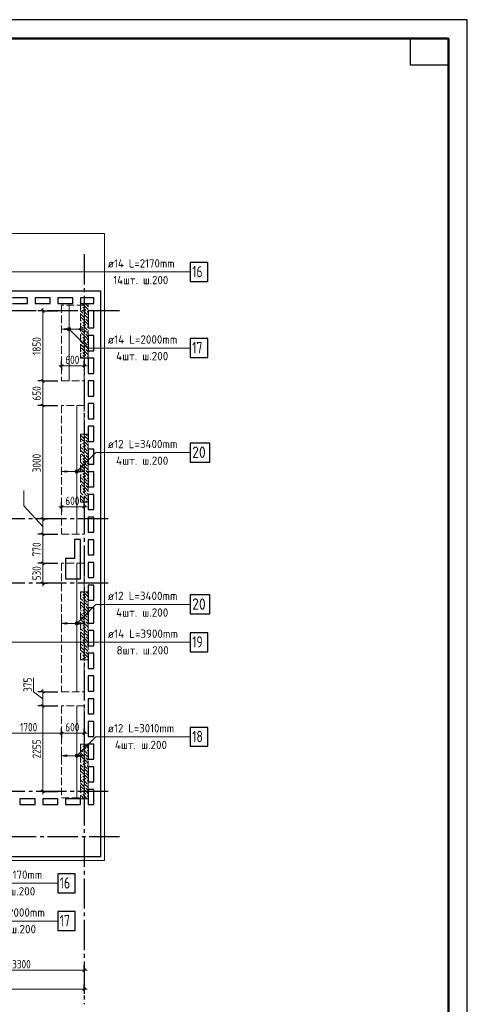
# Model space of a CAD drawing. Header units: millimetres. Extents: x 0 to 61017, y 0 to 42000.
# Tile 24 of 24: x 47573 to 59400, y 15970 to 42000. Entities that reach past the tile are written whole.
import ezdxf

# ---------------------------------------------------------------- set-up
doc = ezdxf.new("R2010")
doc.units = ezdxf.units.MM
doc.linetypes.add('______2', pattern=[270, 200, -70])
doc.linetypes.add('______5', pattern=[1100, 800, -100, 100, -100])
for name, color, linetype, lineweight in [('Standard', 7, 'Continuous', 25), ('ДОП Верх по У', 7, 'Continuous', 25), ('ЖБ Пилон', 180, 'Continuous', 25), ('Оси', 40, '______5', 18), ('Позиционная метка номер позиции', 7, 'Continuous', 13), ('Примечания', 7, 'Continuous', 25)]:
    doc.layers.add(name, color=color, linetype=linetype, lineweight=lineweight)
doc.layers.add('ЖБ Перекрытие верхний уровень', color=7, linetype='Continuous', lineweight=25, true_color=0xe0e0ff)
doc.styles.add('GOST 2.304-81', font='txt')
doc.styles.add('ISOCPEUR', font='txt')

msp = doc.modelspace()

# ---------------------------------------------------------------- hatches: boundary and pattern name
at = {"layer": 'ДОП Верх по У', "linetype": 'Continuous', "lineweight": 13, "transparency": 33554687}
for points in [[(48848, 33838), (48861, 33787), (48861, 33851)], [(48861, 33851), (48880, 33782), (48880, 33857)], [(48861, 33851), (48861, 33787), (48880, 33782)], [(48880, 33857), (48880, 33782), (48899, 33787)], [(48880, 33857), (48899, 33787), (48899, 33851)], [(48899, 33851), (48899, 33787), (48912, 33800)], [(48899, 33851), (48912, 33800), (48912, 33838)], [(48848, 33800), (48848, 33838), (48842, 33819)], [(48848, 33838), (48848, 33800), (48861, 33787)], [(48912, 33838), (48912, 33800), (48917, 33819)], [(49140, 33799), (49280, 33819), (49140, 33839)], [(49048, 30036), (49048, 30074), (49042, 30055)], [(49048, 30074), (49061, 30023), (49061, 30087)], [(49048, 30074), (49048, 30036), (49061, 30023)], [(49061, 30087), (49080, 30017), (49080, 30092)], [(49061, 30087), (49061, 30023), (49080, 30017)], [(49080, 30092), (49080, 30017), (49099, 30023)], [(49080, 30092), (49099, 30023), (49099, 30087)], [(49099, 30087), (49099, 30023), (49112, 30036)], [(49099, 30087), (49112, 30036), (49112, 30074)], [(49112, 30074), (49112, 30036), (49117, 30055)], [(49140, 30035), (49280, 30055), (49140, 30075)], [(49048, 26022), (49048, 26060), (49042, 26041)], [(49048, 26060), (49061, 26009), (49061, 26073)], [(49048, 26060), (49048, 26022), (49061, 26009)], [(49061, 26073), (49080, 26004), (49080, 26078)], [(49061, 26073), (49061, 26009), (49080, 26004)], [(49080, 26078), (49080, 26004), (49099, 26009)], [(49080, 26078), (49099, 26009), (49099, 26073)], [(49099, 26073), (49099, 26009), (49112, 26022)], [(49099, 26073), (49112, 26022), (49112, 26060)], [(49112, 26060), (49112, 26022), (49117, 26041)], [(49140, 26021), (49280, 26041), (49140, 26061)], [(49048, 22522), (49048, 22560), (49042, 22541)], [(49048, 22560), (49061, 22509), (49061, 22573)], [(49048, 22560), (49048, 22522), (49061, 22509)], [(49061, 22573), (49080, 22504), (49080, 22578)], [(49061, 22573), (49061, 22509), (49080, 22504)], [(49080, 22578), (49080, 22504), (49099, 22509)], [(49080, 22578), (49099, 22509), (49099, 22573)], [(49099, 22573), (49099, 22509), (49112, 22522)], [(49099, 22573), (49112, 22522), (49112, 22560)], [(49112, 22560), (49112, 22522), (49117, 22541)], [(49140, 22521), (49280, 22541), (49140, 22561)]]:
    msp.add_hatch(color=7, dxfattribs=at).paths.add_polyline_path(points)
for points in [[(48820, 33799), (48680, 33819), (48820, 33839)], [(48820, 30035), (48680, 30055), (48820, 30075)], [(48820, 26021), (48680, 26041), (48820, 26061)], [(48820, 22521), (48680, 22541), (48820, 22561)]]:
    msp.add_hatch(color=7, dxfattribs=at).paths.add_polyline_path(points, flags=16)
at = {"layer": 'ЖБ Пилон', "linetype": 'Continuous', "lineweight": 18, "transparency": 33554687}
for points in [[(49210, 34423), (49217, 34430), (49223, 34423), (49217, 34417)], [(49300, 34500), (49297, 34497), (49294, 34500)], [(49180, 34147), (49183, 34143), (49180, 34140)], [(49210, 34343), (49217, 34350), (49223, 34343), (49217, 34337)], [(49250, 34223), (49257, 34230), (49263, 34223), (49257, 34217)], [(49290, 34103), (49297, 34110), (49303, 34103), (49297, 34097)], [(49330, 34303), (49337, 34310), (49343, 34303), (49337, 34297)], [(49370, 34183), (49377, 34190), (49380, 34187), (49380, 34180), (49377, 34177)], [(49210, 34023), (49217, 34030), (49223, 34023), (49217, 34017)], [(49210, 33943), (49217, 33950), (49223, 33943), (49217, 33937)], [(49330, 33903), (49337, 33910), (49343, 33903), (49337, 33897)], [(49180, 33747), (49183, 33743), (49180, 33740)], [(49210, 33623), (49217, 33630), (49223, 33623), (49217, 33617)], [(49250, 33823), (49257, 33830), (49263, 33823), (49257, 33817)], [(49290, 33703), (49297, 33710), (49303, 33703), (49297, 33697)], [(49370, 33783), (49377, 33790), (49380, 33787), (49380, 33780), (49377, 33777)], [(49180, 33347), (49183, 33343), (49180, 33340)], [(49210, 33543), (49217, 33550), (49223, 33543), (49217, 33537)], [(49250, 33423), (49257, 33430), (49263, 33423), (49257, 33417)], [(49330, 33503), (49337, 33510), (49343, 33503), (49337, 33497)], [(49370, 33383), (49377, 33390), (49380, 33387), (49380, 33380), (49377, 33377)], [(49210, 33223), (49217, 33230), (49223, 33223), (49217, 33217)], [(49210, 33143), (49217, 33150), (49223, 33143), (49217, 33137)], [(49290, 33303), (49297, 33310), (49303, 33303), (49297, 33297)], [(49330, 33103), (49337, 33110), (49343, 33103), (49337, 33097)], [(49250, 31023), (49257, 31030), (49263, 31023), (49257, 31017)], [(49370, 30983), (49377, 30990), (49380, 30987), (49380, 30980), (49377, 30977)], [(49180, 30947), (49183, 30943), (49180, 30940)], [(49210, 30823), (49217, 30830), (49223, 30823), (49217, 30817)], [(49210, 30743), (49217, 30750), (49223, 30743), (49217, 30737)], [(49290, 30903), (49297, 30910), (49303, 30903), (49297, 30897)], [(49180, 30547), (49183, 30543), (49180, 30540)], [(49250, 30623), (49257, 30630), (49263, 30623), (49257, 30617)], [(49290, 30503), (49297, 30510), (49303, 30503), (49297, 30497)], [(49330, 30703), (49337, 30710), (49343, 30703), (49337, 30697)], [(49370, 30583), (49377, 30590), (49380, 30587), (49380, 30580), (49377, 30577)], [(49210, 30423), (49217, 30430), (49223, 30423), (49217, 30417)], [(49210, 30343), (49217, 30350), (49223, 30343), (49217, 30337)], [(49250, 30223), (49257, 30230), (49263, 30223), (49257, 30217)], [(49330, 30303), (49337, 30310), (49343, 30303), (49337, 30297)], [(49180, 30147), (49183, 30143), (49180, 30140)], [(49210, 30023), (49217, 30030), (49223, 30023), (49217, 30017)], [(49210, 29943), (49217, 29950), (49223, 29943), (49217, 29937)], [(49290, 30103), (49297, 30110), (49303, 30103), (49297, 30097)], [(49370, 30183), (49377, 30190), (49380, 30187), (49380, 30180), (49377, 30177)], [(49180, 29747), (49183, 29743), (49180, 29740)], [(49250, 29823), (49257, 29830), (49263, 29823), (49257, 29817)], [(49290, 29703), (49297, 29710), (49303, 29703), (49297, 29697)], [(49330, 29903), (49337, 29910), (49343, 29903), (49337, 29897)], [(49370, 29783), (49377, 29790), (49380, 29787), (49380, 29780), (49377, 29777)], [(49210, 29623), (49217, 29630), (49223, 29623), (49217, 29617)], [(49210, 29543), (49217, 29550), (49223, 29543), (49217, 29537)], [(49250, 29423), (49257, 29430), (49263, 29423), (49257, 29417)], [(49330, 29503), (49337, 29510), (49343, 29503), (49337, 29497)], [(49180, 29347), (49183, 29343), (49180, 29340)], [(49290, 29303), (49297, 29310), (49303, 29303), (49297, 29297)], [(49370, 29383), (49377, 29390), (49380, 29387), (49380, 29380), (49377, 29377)], [(49210, 26823), (49217, 26830), (49223, 26823), (49217, 26817)], [(49210, 26743), (49217, 26750), (49223, 26743), (49217, 26737)], [(49250, 26623), (49257, 26630), (49263, 26623), (49257, 26617)], [(49330, 26703), (49337, 26710), (49343, 26703), (49337, 26697)], [(49370, 26583), (49377, 26590), (49380, 26587), (49380, 26580), (49377, 26577)], [(49180, 26547), (49183, 26543), (49180, 26540)], [(49210, 26423), (49217, 26430), (49223, 26423), (49217, 26417)], [(49210, 26343), (49217, 26350), (49223, 26343), (49217, 26337)], [(49290, 26503), (49297, 26510), (49303, 26503), (49297, 26497)], [(49330, 26303), (49337, 26310), (49343, 26303), (49337, 26297)], [(49180, 26147), (49183, 26143), (49180, 26140)], [(49250, 26223), (49257, 26230), (49263, 26223), (49257, 26217)], [(49290, 26103), (49297, 26110), (49303, 26103), (49297, 26097)], [(49370, 26183), (49377, 26190), (49380, 26187), (49380, 26180), (49377, 26177)], [(49210, 26023), (49217, 26030), (49223, 26023), (49217, 26017)], [(49210, 25943), (49217, 25950), (49223, 25943), (49217, 25937)], [(49250, 25823), (49257, 25830), (49263, 25823), (49257, 25817)], [(49330, 25903), (49337, 25910), (49343, 25903), (49337, 25897)], [(49370, 25783), (49377, 25790), (49380, 25787), (49380, 25780), (49377, 25777)], [(49180, 25747), (49183, 25743), (49180, 25740)], [(49210, 25623), (49217, 25630), (49223, 25623), (49217, 25617)], [(49210, 25543), (49217, 25550), (49223, 25543), (49217, 25537)], [(49290, 25703), (49297, 25710), (49303, 25703), (49297, 25697)], [(49330, 25503), (49337, 25510), (49343, 25503), (49337, 25497)], [(49180, 25347), (49183, 25343), (49180, 25340)], [(49250, 25423), (49257, 25430), (49263, 25423), (49257, 25417)], [(49290, 25303), (49297, 25310), (49303, 25303), (49297, 25297)], [(49370, 25383), (49377, 25390), (49380, 25387), (49380, 25380), (49377, 25377)], [(49210, 25223), (49217, 25230), (49223, 25223), (49217, 25217)], [(49210, 25143), (49217, 25150), (49223, 25143), (49217, 25137)], [(49330, 25103), (49337, 25110), (49343, 25103), (49337, 25097)], [(49210, 22823), (49217, 22830), (49223, 22823), (49217, 22817)], [(49210, 22743), (49217, 22750), (49223, 22743), (49217, 22737)], [(49330, 22703), (49337, 22710), (49343, 22703), (49337, 22697)], [(49180, 22547), (49183, 22543), (49180, 22540)], [(49210, 22423), (49217, 22430), (49223, 22423), (49217, 22417)], [(49250, 22623), (49257, 22630), (49263, 22623), (49257, 22617)], [(49290, 22503), (49297, 22510), (49303, 22503), (49297, 22497)], [(49370, 22583), (49377, 22590), (49380, 22587), (49380, 22580), (49377, 22577)], [(49180, 22147), (49183, 22143), (49180, 22140)], [(49210, 22343), (49217, 22350), (49223, 22343), (49217, 22337)], [(49250, 22223), (49257, 22230), (49263, 22223), (49257, 22217)], [(49330, 22303), (49337, 22310), (49343, 22303), (49337, 22297)], [(49370, 22183), (49377, 22190), (49380, 22187), (49380, 22180), (49377, 22177)], [(49210, 22023), (49217, 22030), (49223, 22023), (49217, 22017)], [(49210, 21943), (49217, 21950), (49223, 21943), (49217, 21937)], [(49290, 22103), (49297, 22110), (49303, 22103), (49297, 22097)], [(49330, 21903), (49337, 21910), (49343, 21903), (49337, 21897)], [(49180, 21747), (49183, 21743), (49180, 21740)], [(49210, 21623), (49217, 21630), (49223, 21623), (49217, 21617)], [(49250, 21823), (49257, 21830), (49263, 21823), (49257, 21817)], [(49290, 21703), (49297, 21710), (49303, 21703), (49297, 21697)], [(49370, 21783), (49377, 21790), (49380, 21787), (49380, 21780), (49377, 21777)], [(49210, 21543), (49217, 21550), (49223, 21543), (49217, 21537)], [(49250, 21423), (49257, 21430), (49263, 21423), (49257, 21417)], [(49330, 21503), (49337, 21510), (49343, 21503), (49337, 21497)]]:
    msp.add_hatch(color=7, dxfattribs=at).paths.add_polyline_path(points, flags=16)
at = {"layer": 'Позиционная метка номер позиции', "linetype": 'Continuous', "lineweight": 13, "transparency": 33554687}
for points in [[(48837, 33830), (48869, 33862), (48848, 33851)], [(48869, 33862), (48837, 33830), (48837, 33808)], [(48869, 33862), (48837, 33808), (48891, 33862)], [(48891, 33862), (48837, 33808), (48848, 33787)], [(48891, 33862), (48848, 33787), (48912, 33851)], [(48912, 33851), (48848, 33787), (48869, 33776)], [(48912, 33851), (48869, 33776), (48923, 33830)], [(48923, 33830), (48869, 33776), (48891, 33776)], [(48923, 33830), (48891, 33776), (48923, 33808)], [(48923, 33808), (48891, 33776), (48912, 33787)], [(49037, 30066), (49112, 30023), (49048, 30087)], [(49037, 30044), (49091, 30012), (49037, 30066)], [(49037, 30066), (49091, 30012), (49112, 30023)], [(49069, 30012), (49037, 30044), (49048, 30023)], [(49037, 30044), (49069, 30012), (49091, 30012)], [(49048, 30087), (49123, 30044), (49069, 30098)], [(49048, 30087), (49112, 30023), (49123, 30044)], [(49069, 30098), (49123, 30044), (49123, 30066)], [(49069, 30098), (49123, 30066), (49091, 30098)], [(49091, 30098), (49123, 30066), (49112, 30087)], [(49037, 26052), (49112, 26009), (49048, 26073)], [(49037, 26030), (49091, 25998), (49037, 26052)], [(49037, 26052), (49091, 25998), (49112, 26009)], [(49048, 26073), (49123, 26030), (49069, 26084)], [(49048, 26073), (49112, 26009), (49123, 26030)], [(49069, 26084), (49123, 26030), (49123, 26052)], [(49069, 26084), (49123, 26052), (49091, 26084)], [(49091, 26084), (49123, 26052), (49112, 26073)], [(49069, 25998), (49037, 26030), (49048, 26009)], [(49037, 26030), (49069, 25998), (49091, 25998)], [(49037, 22552), (49112, 22509), (49048, 22573)], [(49037, 22530), (49091, 22498), (49037, 22552)], [(49037, 22552), (49091, 22498), (49112, 22509)], [(49069, 22498), (49037, 22530), (49048, 22509)], [(49037, 22530), (49069, 22498), (49091, 22498)], [(49048, 22573), (49123, 22530), (49069, 22584)], [(49048, 22573), (49112, 22509), (49123, 22530)], [(49069, 22584), (49123, 22530), (49123, 22552)], [(49069, 22584), (49123, 22552), (49091, 22584)], [(49091, 22584), (49123, 22552), (49112, 22573)]]:
    msp.add_hatch(color=7, dxfattribs=at).paths.add_polyline_path(points)

# ---------------------------------------------------------------- linework, layer by layer
at = {"layer": 'Standard', "color": 7, "linetype": 'Continuous', "lineweight": 25, "transparency": 33554687}
for p, q in [((43100, 34830), (49710, 34830)), ((47780, 34650), (47380, 34650)), ((47780, 34500), (47780, 34650)), ((47980, 34650), (47980, 34500)), ((48380, 34650), (47980, 34650)), ((48380, 34500), (48380, 34650)), ((48580, 34650), (48580, 34500)), ((48980, 34650), (48580, 34650)), ((48980, 34500), (48980, 34650)), ((49180, 34650), (49180, 34500)), ((49530, 34650), (49180, 34650)), ((49530, 34500), (49530, 34650)), ((49710, 34830), (49710, 19870)), ((47380, 34500), (47780, 34500)), ((47980, 34500), (48380, 34500)), ((48580, 34500), (48980, 34500)), ((49180, 34500), (49530, 34500)), ((48142, 34338), (48217, 34262)), ((49380, 34300), (49380, 33850)), ((49530, 34300), (49380, 34300)), ((49530, 33850), (49530, 34300)), ((49380, 33850), (49530, 33850)), ((49380, 33650), (49380, 33250)), ((49530, 33650), (49380, 33650)), ((49530, 33250), (49530, 33650)), ((49380, 33250), (49530, 33250)), ((48642, 32812), (48717, 32888)), ((49242, 32812), (49317, 32888)), ((49380, 33050), (49380, 32650)), ((49530, 33050), (49380, 33050)), ((49530, 32650), (49530, 33050)), ((49380, 32650), (49530, 32650)), ((48142, 32488), (48217, 32412)), ((49380, 32450), (49380, 32050)), ((49530, 32450), (49380, 32450)), ((49530, 32050), (49530, 32450)), ((49380, 32050), (49530, 32050)), ((48142, 31838), (48217, 31762)), ((49380, 31850), (49380, 31450)), ((49530, 31850), (49380, 31850)), ((49530, 31450), (49530, 31850)), ((49380, 31450), (49530, 31450)), ((49380, 31250), (49380, 30850)), ((49530, 31250), (49380, 31250)), ((49530, 30850), (49530, 31250)), ((49380, 30850), (49530, 30850)), ((49380, 30650), (49380, 30250)), ((49530, 30650), (49380, 30650)), ((49530, 30250), (49530, 30650)), ((49380, 30250), (49530, 30250)), ((49380, 30050), (49380, 29650)), ((49530, 30050), (49380, 30050)), ((49530, 29650), (49530, 30050)), ((49380, 29650), (49530, 29650)), ((49380, 29450), (49380, 29050)), ((49530, 29450), (49380, 29450)), ((49530, 29050), (49530, 29450)), ((48642, 29082), (48717, 29158)), ((49242, 29082), (49317, 29158)), ((49380, 29050), (49530, 29050)), ((48142, 28838), (48217, 28762)), ((49380, 28850), (49380, 28450)), ((49530, 28850), (49380, 28850)), ((49530, 28450), (49530, 28850)), ((48142, 28438), (48217, 28362)), ((49380, 28450), (49530, 28450)), ((49020, 28260), (49020, 27760)), ((49180, 28260), (49020, 28260)), ((49180, 27220), (49180, 28260)), ((49380, 28250), (49380, 27850)), ((49530, 28250), (49380, 28250)), ((49530, 27850), (49530, 28250)), ((48142, 27667), (48217, 27592)), ((48780, 27760), (48780, 27220)), ((49020, 27760), (48780, 27760)), ((49380, 27850), (49530, 27850)), ((49380, 27650), (49380, 27250)), ((49530, 27650), (49380, 27650)), ((49530, 27250), (49530, 27650)), ((48142, 27138), (48217, 27063)), ((48780, 27220), (49180, 27220)), ((49380, 27250), (49530, 27250)), ((49380, 27050), (49380, 26650)), ((49530, 27050), (49380, 27050)), ((49530, 26650), (49530, 27050)), ((49380, 26650), (49530, 26650)), ((49380, 26450), (49380, 26050)), ((49530, 26450), (49380, 26450)), ((49530, 26050), (49530, 26450)), ((49380, 26050), (49530, 26050)), ((49380, 25850), (49380, 25450)), ((49530, 25850), (49380, 25850)), ((49530, 25450), (49530, 25850)), ((49380, 25450), (49530, 25450)), ((49380, 25250), (49380, 24850)), ((49530, 25250), (49380, 25250)), ((49530, 24850), (49530, 25250)), ((49380, 24850), (49530, 24850)), ((49380, 24650), (49380, 24250)), ((49530, 24650), (49380, 24650)), ((49530, 24250), (49530, 24650)), ((48142, 24267), (48217, 24192)), ((49380, 24250), (49530, 24250)), ((49380, 24050), (49380, 23650)), ((49530, 24050), (49380, 24050)), ((49530, 23650), (49530, 24050)), ((48142, 23894), (48217, 23819)), ((49380, 23650), (49530, 23650)), ((49380, 23450), (49380, 23050)), ((49530, 23450), (49380, 23450)), ((49530, 23050), (49530, 23450)), ((48642, 23099), (48717, 23174)), ((49242, 23099), (49317, 23174)), ((49380, 23050), (49530, 23050)), ((49380, 22850), (49380, 22450)), ((49530, 22850), (49380, 22850)), ((49530, 22450), (49530, 22850)), ((49380, 22450), (49530, 22450)), ((49380, 22250), (49380, 21850)), ((49530, 22250), (49380, 22250)), ((49530, 21850), (49530, 22250)), ((48142, 21638), (48217, 21562)), ((49380, 21850), (49530, 21850)), ((49380, 21650), (49380, 21250)), ((49530, 21650), (49380, 21650)), ((49530, 21250), (49530, 21650)), ((47580, 21400), (47580, 21250)), ((47980, 21400), (47580, 21400)), ((47980, 21250), (47980, 21400)), ((48180, 21400), (48180, 21250)), ((48580, 21400), (48180, 21400)), ((48580, 21250), (48580, 21400)), ((48780, 21400), (48780, 21250)), ((49180, 21400), (48780, 21400)), ((49180, 21250), (49180, 21400)), ((47580, 21250), (47980, 21250)), ((48180, 21250), (48580, 21250)), ((48780, 21250), (49180, 21250)), ((49380, 21250), (49530, 21250)), ((49710, 19870), (28240, 19870)), ((49242, 16833), (49317, 16907)), ((49317, 16407), (49242, 16333))]:
    msp.add_line(p, q, dxfattribs=at)
at = {"layer": 'Standard', "color": 7, "linetype": 'Continuous', "lineweight": 13, "transparency": 33554687}
for p, q in [((48180, 34300), (48180, 34375)), ((48680, 32850), (48605, 32850)), ((48680, 32850), (49280, 32850)), ((49280, 32850), (49355, 32850)), ((48180, 32450), (48180, 31800)), ((48180, 31800), (48180, 28800)), ((47680, 29150), (47680, 29557)), ((48180, 28600), (47680, 29150)), ((48680, 29120), (48605, 29120)), ((48680, 29120), (49280, 29120)), ((49280, 29120), (49355, 29120)), ((48180, 28800), (48180, 28400)), ((48180, 28400), (48180, 27630)), ((48180, 27630), (48180, 27100)), ((48180, 27100), (48180, 27025)), ((47941, 24229), (47941, 24604)), ((48180, 24043), (47941, 24229)), ((48180, 24230), (48180, 24305)), ((48180, 24230), (48180, 23857)), ((48180, 23857), (48180, 21600)), ((46980, 23137), (48680, 23137)), ((48680, 23137), (49280, 23137)), ((49280, 23137), (49355, 23137)), ((48180, 21600), (48180, 21525)), ((45980, 16870), (49280, 16870)), ((49280, 16870), (49355, 16870)), ((49280, 16370), (7200, 16370)), ((49280, 16370), (49355, 16370))]:
    msp.add_line(p, q, dxfattribs=at)
at = {"layer": 'Standard', "color": 251, "linetype": 'Continuous', "lineweight": -3, "true_color": 0x656565, "transparency": 33554687}
for p, q in [((48180, 34300), (48055, 34300)), ((48180, 34300), (48305, 34300)), ((48180, 34300), (48580, 34300)), ((48680, 32850), (48680, 32975)), ((48680, 32850), (48680, 32725)), ((48680, 32850), (48680, 32850)), ((49280, 32850), (49280, 32975)), ((49280, 32850), (49280, 32725)), ((49280, 32850), (49280, 32850)), ((48180, 32450), (48055, 32450)), ((48180, 32450), (48305, 32450)), ((48180, 32450), (48580, 32450)), ((48180, 31800), (48055, 31800)), ((48180, 31800), (48305, 31800)), ((48180, 31800), (48580, 31800)), ((48680, 29120), (48680, 29245)), ((49280, 29120), (49280, 29245)), ((48680, 29120), (48680, 28995)), ((48680, 29120), (48680, 29120)), ((49280, 29120), (49280, 28995)), ((49280, 29120), (49280, 29120)), ((48180, 28800), (48055, 28800)), ((48180, 28800), (48305, 28800)), ((48180, 28800), (48188, 28800)), ((48180, 28400), (48055, 28400)), ((48180, 28400), (48305, 28400)), ((48180, 28400), (48580, 28400)), ((48180, 27630), (48055, 27630)), ((48180, 27630), (48305, 27630)), ((48180, 27630), (48580, 27630)), ((48180, 27100), (48055, 27100)), ((48180, 27100), (48305, 27100)), ((48180, 27100), (48288, 27100)), ((48180, 24230), (48055, 24230)), ((48180, 24230), (48305, 24230)), ((48180, 24230), (48580, 24230)), ((48180, 23857), (48055, 23857)), ((48180, 23857), (48305, 23857)), ((48180, 23857), (48580, 23857)), ((48680, 23137), (48680, 23262)), ((49280, 23137), (49280, 23262)), ((48680, 23137), (48680, 23012)), ((48680, 23137), (48680, 23137)), ((49280, 23137), (49280, 23012)), ((49280, 23137), (49280, 23137)), ((48180, 21600), (48055, 21600)), ((48180, 21600), (48305, 21600)), ((48180, 21600), (48580, 21600)), ((49280, 16870), (49280, 16995)), ((49280, 16870), (49280, 16745)), ((49280, 16870), (49280, 16418)), ((49280, 16370), (49280, 16495)), ((49280, 16370), (49280, 16245)), ((49280, 16370), (49280, 16320))]:
    msp.add_line(p, q, dxfattribs=at)
at = {"layer": 'Standard', "color": 7, "linetype": 'Continuous', "lineweight": 13, "transparency": 33554687}
msp.add_lwpolyline([(0, 0), (59400, 0), (59400, 42000), (0, 42000), (0, 0)], close=True, dxfattribs=at)
at = {"layer": 'Standard', "color": 7, "linetype": 'Continuous', "lineweight": -3, "transparency": 33554687}
msp.add_lwpolyline([(0, 42000), (0, 0), (59400, 0), (59400, 42000), (0, 42000)], dxfattribs=at)
at = {"layer": 'Standard', "color": 7, "linetype": 'Continuous', "lineweight": 25, "transparency": 33554687}
msp.add_lwpolyline([(0, 42000), (0, 0), (59400, 0), (59400, 42000), (0, 42000)], dxfattribs=at)
at = {"layer": 'Standard', "color": 7, "linetype": 'Continuous', "lineweight": 18, "transparency": 33554687}
msp.add_lwpolyline([(59400, 42000), (0, 42000), (0, 0), (59400, 0), (59400, 42000)], dxfattribs=at)
at = {"layer": 'Standard', "color": 7, "linetype": 'Continuous', "lineweight": 13, "transparency": 33554687}
for points in [[(59400, 42000), (0, 42000), (0, 0), (59400, 0), (59400, 42000)], [(48180, 34300), (48180, 33054), (48180, 33054), (48180, 32450)]]:
    msp.add_lwpolyline(points, dxfattribs=at)
at = {"layer": 'Standard', "color": 7, "linetype": 'Continuous', "lineweight": 50, "transparency": 33554687}
msp.add_lwpolyline([(2000, 41500), (58900, 41500), (58900, 500), (2000, 500), (2000, 41500)], close=True, dxfattribs=at)
at = {"layer": 'Standard', "color": 7, "linetype": 'Continuous', "lineweight": 25, "transparency": 33554687}
msp.add_lwpolyline([(58900, 41500), (58900, 40800), (57900, 40800), (57900, 41500), (58900, 41500)], close=True, dxfattribs=at)
at = {"layer": 'Standard', "color": 254, "linetype": 'Continuous', "lineweight": 18, "true_color": 0xc4c4ff, "transparency": 33554687}
msp.add_lwpolyline([(7000, 19770), (49810, 19770), (49810, 36350), (7000, 36350), (7000, 19770)], dxfattribs=at)
at = {"layer": 'ДОП Верх по У', "color": 7, "linetype": 'Continuous', "lineweight": 13, "transparency": 33554687}
for p, q in [((49880, 35330), (51944, 35330)), ((49880, 33319), (51988, 33319)), ((49880, 30555), (51988, 30555)), ((49880, 26541), (51988, 26541)), ((49880, 25541), (51988, 25541)), ((49880, 23041), (51922, 23041)), ((46380, 19170), (48444, 19170)), ((46380, 18170), (48488, 18170))]:
    msp.add_line(p, q, dxfattribs=at)
at = {"layer": 'ДОП Верх по У', "color": 7, "linetype": 'Continuous', "lineweight": 18, "transparency": 33554687}
for p, q in [((48880, 34443), (48880, 32457)), ((49080, 31794), (49080, 28406)), ((49080, 27624), (49080, 24236)), ((49080, 23851), (49080, 21431))]:
    msp.add_line(p, q, dxfattribs=at)
at = {"layer": 'ДОП Верх по У', "color": 251, "linetype": 'Continuous', "lineweight": 13, "true_color": 0x494949, "transparency": 33554687}
for p, q in [((48680, 33819), (48680, 33919)), ((48880, 33857), (48880, 33857)), ((49280, 33819), (49280, 33919)), ((48680, 33819), (48820, 33839)), ((48820, 33799), (48680, 33819)), ((48680, 33819), (48680, 33719)), ((48680, 33819), (48680, 33819)), ((48820, 33839), (48820, 33799)), ((48820, 33819), (48850, 33819)), ((48880, 33782), (48880, 33782)), ((48910, 33819), (49140, 33819)), ((49280, 33819), (49140, 33839)), ((49140, 33839), (49140, 33799)), ((49140, 33799), (49280, 33819)), ((49280, 33819), (49280, 33719)), ((49280, 33819), (49280, 33819)), ((48680, 30055), (48680, 30155)), ((48680, 30055), (48820, 30075)), ((48820, 30035), (48680, 30055)), ((48680, 30055), (48680, 29955)), ((48680, 30055), (48680, 30055)), ((48820, 30075), (48820, 30035)), ((48820, 30055), (49050, 30055)), ((49080, 30092), (49080, 30092)), ((49080, 30017), (49080, 30017)), ((49110, 30055), (49140, 30055)), ((49280, 30055), (49140, 30075)), ((49140, 30075), (49140, 30035)), ((49140, 30035), (49280, 30055)), ((49280, 30055), (49280, 30155)), ((49280, 30055), (49280, 29955)), ((49280, 30055), (49280, 30055)), ((48680, 26041), (48680, 26141)), ((48680, 26041), (48820, 26061)), ((48820, 26021), (48680, 26041)), ((48680, 26041), (48680, 25941)), ((48680, 26041), (48680, 26041)), ((48820, 26061), (48820, 26021)), ((48820, 26041), (49050, 26041)), ((49080, 26078), (49080, 26078)), ((49110, 26041), (49140, 26041)), ((49280, 26041), (49140, 26061)), ((49140, 26061), (49140, 26021)), ((49140, 26021), (49280, 26041)), ((49280, 26041), (49280, 26141)), ((49280, 26041), (49280, 25941)), ((49280, 26041), (49280, 26041)), ((49080, 26004), (49080, 26004)), ((48680, 22541), (48680, 22641)), ((48680, 22541), (48820, 22561)), ((48820, 22521), (48680, 22541)), ((48680, 22541), (48680, 22441)), ((48680, 22541), (48680, 22541)), ((48820, 22561), (48820, 22521)), ((48820, 22541), (49050, 22541)), ((49080, 22578), (49080, 22578)), ((49080, 22504), (49080, 22504)), ((49110, 22541), (49140, 22541)), ((49280, 22541), (49140, 22561)), ((49140, 22561), (49140, 22521)), ((49140, 22521), (49280, 22541)), ((49280, 22541), (49280, 22641)), ((49280, 22541), (49280, 22441)), ((49280, 22541), (49280, 22541))]:
    msp.add_line(p, q, dxfattribs=at)
at = {"layer": 'ДОП Верх по У', "color": 7, "linetype": 'Continuous', "lineweight": 25, "transparency": 33554687}
for points in [[(52080, 35080), (52540, 35080), (52540, 35580), (52080, 35580), (52080, 35080)], [(52080, 33069), (52540, 33069), (52540, 33569), (52080, 33569), (52080, 33069)], [(52080, 30305), (52600, 30305), (52600, 30805), (52080, 30805), (52080, 30305)], [(52080, 26291), (52600, 26291), (52600, 26791), (52080, 26791), (52080, 26291)], [(52080, 25291), (52540, 25291), (52540, 25791), (52080, 25791), (52080, 25291)], [(52080, 22791), (52540, 22791), (52540, 23291), (52080, 23291), (52080, 22791)], [(48580, 18920), (49040, 18920), (49040, 19420), (48580, 19420), (48580, 18920)], [(48580, 17920), (49040, 17920), (49040, 18420), (48580, 18420), (48580, 17920)]]:
    msp.add_lwpolyline(points, dxfattribs=at)
at = {"layer": 'ДОП Верх по У', "color": 251, "linetype": 'Continuous', "lineweight": 13, "true_color": 0x494949, "transparency": 33554687}
for centre in [(48880, 33819), (49080, 30055), (49080, 26041), (49080, 22541)]:
    msp.add_circle(centre, 37.5, dxfattribs=at)
at = {"layer": 'ЖБ Перекрытие верхний уровень', "color": 7, "linetype": 'Continuous', "lineweight": 18, "transparency": 33554687}
for p, q in [((49710, 34830), (43100, 34830)), ((47380, 34650), (47780, 34650)), ((47780, 34650), (47780, 34500)), ((47980, 34500), (47980, 34650)), ((47980, 34650), (48380, 34650)), ((48380, 34650), (48380, 34500)), ((48580, 34500), (48580, 34650)), ((48580, 34650), (48980, 34650)), ((48980, 34650), (48980, 34500)), ((49180, 34500), (49180, 34650)), ((49180, 34650), (49530, 34650)), ((49530, 34650), (49530, 34500)), ((49710, 19870), (49710, 34830)), ((47780, 34500), (47380, 34500)), ((48380, 34500), (47980, 34500)), ((48980, 34500), (48580, 34500)), ((49530, 34500), (49180, 34500)), ((49380, 33850), (49380, 34300)), ((49380, 34300), (49530, 34300)), ((49530, 34300), (49530, 33850)), ((49530, 33850), (49380, 33850)), ((49380, 33250), (49380, 33650)), ((49380, 33650), (49530, 33650)), ((49530, 33650), (49530, 33250)), ((49530, 33250), (49380, 33250)), ((49380, 33050), (49530, 33050)), ((49380, 32650), (49380, 33050)), ((49530, 33050), (49530, 32650)), ((49530, 32650), (49380, 32650)), ((49380, 32050), (49380, 32450)), ((49380, 32450), (49530, 32450)), ((49530, 32450), (49530, 32050)), ((49530, 32050), (49380, 32050)), ((49380, 31850), (49530, 31850)), ((49380, 31450), (49380, 31850)), ((49530, 31850), (49530, 31450)), ((49530, 31450), (49380, 31450)), ((49380, 30850), (49380, 31250)), ((49380, 31250), (49530, 31250)), ((49530, 31250), (49530, 30850)), ((49530, 30850), (49380, 30850)), ((49380, 30250), (49380, 30650)), ((49380, 30650), (49530, 30650)), ((49530, 30650), (49530, 30250)), ((49530, 30250), (49380, 30250)), ((49380, 29650), (49380, 30050)), ((49380, 30050), (49530, 30050)), ((49530, 30050), (49530, 29650)), ((49530, 29650), (49380, 29650)), ((49380, 29450), (49530, 29450)), ((49380, 29050), (49380, 29450)), ((49530, 29450), (49530, 29050)), ((49530, 29050), (49380, 29050)), ((49380, 28850), (49530, 28850)), ((49380, 28450), (49380, 28850)), ((49530, 28850), (49530, 28450)), ((49530, 28450), (49380, 28450)), ((49180, 28260), (49020, 28260)), ((49020, 28260), (49020, 27760)), ((49180, 27760), (49180, 28260)), ((49380, 28250), (49530, 28250)), ((49380, 27850), (49380, 28250)), ((49530, 28250), (49530, 27850)), ((49020, 27760), (48780, 27760)), ((48780, 27760), (48780, 27220)), ((49180, 27220), (49180, 27760)), ((49530, 27850), (49380, 27850)), ((49380, 27250), (49380, 27650)), ((49380, 27650), (49530, 27650)), ((49530, 27650), (49530, 27250)), ((48780, 27220), (49180, 27220)), ((49530, 27250), (49380, 27250)), ((49380, 26650), (49380, 27050)), ((49380, 27050), (49530, 27050)), ((49530, 27050), (49530, 26650)), ((49530, 26650), (49380, 26650)), ((49380, 26450), (49530, 26450)), ((49380, 26050), (49380, 26450)), ((49530, 26450), (49530, 26050)), ((49530, 26050), (49380, 26050)), ((49380, 25450), (49380, 25850)), ((49380, 25850), (49530, 25850)), ((49530, 25850), (49530, 25450)), ((49530, 25450), (49380, 25450)), ((49380, 25250), (49530, 25250)), ((49380, 24850), (49380, 25250)), ((49530, 25250), (49530, 24850)), ((49530, 24850), (49380, 24850)), ((49380, 24650), (49530, 24650)), ((49380, 24250), (49380, 24650)), ((49530, 24650), (49530, 24250)), ((49530, 24250), (49380, 24250)), ((49380, 23650), (49380, 24050)), ((49380, 24050), (49530, 24050)), ((49530, 24050), (49530, 23650)), ((49530, 23650), (49380, 23650)), ((49380, 23450), (49530, 23450)), ((49380, 23050), (49380, 23450)), ((49530, 23450), (49530, 23050)), ((49530, 23050), (49380, 23050)), ((49380, 22450), (49380, 22850)), ((49380, 22850), (49530, 22850)), ((49530, 22850), (49530, 22450)), ((49530, 22450), (49380, 22450)), ((49380, 22250), (49530, 22250)), ((49380, 21850), (49380, 22250)), ((49530, 22250), (49530, 21850)), ((49530, 21850), (49380, 21850)), ((49380, 21650), (49530, 21650)), ((49380, 21250), (49380, 21650)), ((49530, 21650), (49530, 21250)), ((47580, 21400), (47980, 21400)), ((47580, 21250), (47580, 21400)), ((47980, 21400), (47980, 21250)), ((48180, 21400), (48580, 21400)), ((48180, 21250), (48180, 21400)), ((48580, 21400), (48580, 21250)), ((48780, 21400), (49180, 21400)), ((48780, 21250), (48780, 21400)), ((49180, 21400), (49180, 21250)), ((47980, 21250), (47580, 21250)), ((48580, 21250), (48180, 21250)), ((49180, 21250), (48780, 21250)), ((49530, 21250), (49380, 21250)), ((28240, 19870), (49710, 19870))]:
    msp.add_line(p, q, dxfattribs=at)
at = {"layer": 'ЖБ Пилон', "color": 253, "linetype": '______2', "lineweight": 13, "true_color": 0xa0a0a0, "transparency": 33554687}
for p, q in [((49380, 34500), (49180, 34500)), ((49180, 34500), (49180, 33050)), ((49380, 33050), (49380, 34500)), ((49180, 33050), (49380, 33050)), ((49180, 31045), (49180, 29245)), ((49380, 31045), (49180, 31045)), ((49380, 29245), (49380, 31045)), ((49180, 29245), (49380, 29245)), ((49180, 26875), (49180, 25075)), ((49380, 26875), (49180, 26875)), ((49380, 25075), (49380, 26875)), ((49180, 25075), (49380, 25075)), ((49180, 22850), (49180, 21400)), ((49380, 22850), (49180, 22850)), ((49380, 21400), (49380, 22850)), ((49180, 21400), (49380, 21400))]:
    msp.add_line(p, q, dxfattribs=at)
at = {"layer": 'ЖБ Пилон', "color": 9, "linetype": 'Continuous', "lineweight": 18, "true_color": 0xc7c7c7, "transparency": 33554687}
for p, q in [((49180, 34460), (49197, 34443)), ((49197, 34363), (49180, 34380)), ((49317, 34403), (49220, 34500)), ((49237, 34403), (49317, 34323)), ((49317, 34483), (49380, 34420)), ((49317, 34403), (49380, 34340)), ((49180, 34300), (49237, 34243)), ((49180, 34220), (49277, 34123)), ((49317, 34003), (49197, 34123)), ((49237, 34323), (49357, 34203)), ((49380, 34100), (49277, 34203)), ((49380, 34260), (49357, 34283)), ((49180, 34060), (49197, 34043)), ((49197, 33963), (49180, 33980)), ((49180, 33900), (49237, 33843)), ((49237, 34003), (49317, 33923)), ((49237, 33923), (49357, 33803)), ((49317, 34083), (49380, 34020)), ((49317, 34003), (49380, 33940)), ((49380, 33860), (49357, 33883)), ((49180, 33820), (49277, 33723)), ((49180, 33660), (49197, 33643)), ((49197, 33563), (49180, 33580)), ((49317, 33603), (49197, 33723)), ((49237, 33603), (49317, 33523)), ((49380, 33700), (49277, 33803)), ((49317, 33683), (49380, 33620)), ((49317, 33603), (49380, 33540)), ((49180, 33500), (49237, 33443)), ((49180, 33420), (49277, 33323)), ((49317, 33203), (49197, 33323)), ((49237, 33523), (49357, 33403)), ((49380, 33300), (49277, 33403)), ((49380, 33460), (49357, 33483)), ((49180, 33260), (49197, 33243)), ((49197, 33163), (49180, 33180)), ((49180, 33100), (49230, 33050)), ((49237, 33203), (49317, 33123)), ((49237, 33123), (49310, 33050)), ((49317, 33283), (49380, 33220)), ((49317, 33203), (49380, 33140)), ((49380, 33060), (49357, 33083)), ((49180, 31020), (49277, 30923)), ((49235, 31045), (49237, 31043)), ((49380, 30900), (49277, 31003)), ((49315, 31045), (49357, 31003)), ((49180, 30860), (49197, 30843)), ((49197, 30763), (49180, 30780)), ((49317, 30803), (49197, 30923)), ((49237, 30803), (49317, 30723)), ((49237, 30723), (49357, 30603)), ((49317, 30883), (49380, 30820)), ((49317, 30803), (49380, 30740)), ((49180, 30700), (49237, 30643)), ((49180, 30620), (49277, 30523)), ((49180, 30460), (49197, 30443)), ((49317, 30403), (49197, 30523)), ((49380, 30500), (49277, 30603)), ((49317, 30483), (49380, 30420)), ((49380, 30660), (49357, 30683)), ((49197, 30363), (49180, 30380)), ((49180, 30300), (49237, 30243)), ((49180, 30220), (49277, 30123)), ((49237, 30403), (49317, 30323)), ((49237, 30323), (49357, 30203)), ((49380, 30100), (49277, 30203)), ((49317, 30403), (49380, 30340)), ((49380, 30260), (49357, 30283)), ((49180, 30060), (49197, 30043)), ((49197, 29963), (49180, 29980)), ((49317, 30003), (49197, 30123)), ((49237, 30003), (49317, 29923)), ((49317, 30083), (49380, 30020)), ((49317, 30003), (49380, 29940)), ((49180, 29900), (49237, 29843)), ((49180, 29820), (49277, 29723)), ((49317, 29603), (49197, 29723)), ((49237, 29923), (49357, 29803)), ((49380, 29700), (49277, 29803)), ((49317, 29683), (49380, 29620)), ((49380, 29860), (49357, 29883)), ((49180, 29660), (49197, 29643)), ((49197, 29563), (49180, 29580)), ((49180, 29500), (49237, 29443)), ((49180, 29420), (49277, 29323)), ((49237, 29603), (49317, 29523)), ((49237, 29523), (49357, 29403)), ((49317, 29603), (49380, 29540)), ((49380, 29460), (49357, 29483)), ((49180, 29260), (49195, 29245)), ((49275, 29245), (49197, 29323)), ((49380, 29300), (49277, 29403)), ((49317, 29283), (49355, 29245)), ((49180, 26860), (49197, 26843)), ((49317, 26803), (49245, 26875)), ((49325, 26875), (49380, 26820)), ((49197, 26763), (49180, 26780)), ((49180, 26700), (49237, 26643)), ((49180, 26620), (49277, 26523)), ((49237, 26803), (49317, 26723)), ((49237, 26723), (49357, 26603)), ((49380, 26500), (49277, 26603)), ((49317, 26803), (49380, 26740)), ((49380, 26660), (49357, 26683)), ((49180, 26460), (49197, 26443)), ((49197, 26363), (49180, 26380)), ((49180, 26300), (49237, 26243)), ((49317, 26403), (49197, 26523)), ((49237, 26403), (49317, 26323)), ((49237, 26323), (49357, 26203)), ((49317, 26483), (49380, 26420)), ((49317, 26403), (49380, 26340)), ((49180, 26220), (49277, 26123)), ((49180, 26060), (49197, 26043)), ((49317, 26003), (49197, 26123)), ((49380, 26100), (49277, 26203)), ((49317, 26083), (49380, 26020)), ((49380, 26260), (49357, 26283)), ((49197, 25963), (49180, 25980)), ((49180, 25900), (49237, 25843)), ((49180, 25820), (49277, 25723)), ((49237, 26003), (49317, 25923)), ((49237, 25923), (49357, 25803)), ((49380, 25700), (49277, 25803)), ((49317, 26003), (49380, 25940)), ((49380, 25860), (49357, 25883)), ((49180, 25660), (49197, 25643)), ((49197, 25563), (49180, 25580)), ((49317, 25603), (49197, 25723)), ((49237, 25603), (49317, 25523)), ((49237, 25523), (49357, 25403)), ((49317, 25683), (49380, 25620)), ((49317, 25603), (49380, 25540)), ((49180, 25500), (49237, 25443)), ((49180, 25420), (49277, 25323)), ((49180, 25260), (49197, 25243)), ((49317, 25203), (49197, 25323)), ((49380, 25300), (49277, 25403)), ((49317, 25283), (49380, 25220)), ((49380, 25460), (49357, 25483)), ((49197, 25163), (49180, 25180)), ((49180, 25100), (49205, 25075)), ((49237, 25203), (49317, 25123)), ((49237, 25123), (49285, 25075)), ((49317, 25203), (49380, 25140)), ((49365, 25075), (49357, 25083)), ((49197, 22763), (49180, 22780)), ((49180, 22700), (49237, 22643)), ((49190, 22850), (49197, 22843)), ((49237, 22803), (49317, 22723)), ((49237, 22723), (49357, 22603)), ((49317, 22803), (49270, 22850)), ((49317, 22803), (49380, 22740)), ((49350, 22850), (49380, 22820)), ((49380, 22660), (49357, 22683)), ((49180, 22620), (49277, 22523)), ((49180, 22460), (49197, 22443)), ((49317, 22403), (49197, 22523)), ((49237, 22403), (49317, 22323)), ((49380, 22500), (49277, 22603)), ((49317, 22483), (49380, 22420)), ((49317, 22403), (49380, 22340)), ((49197, 22363), (49180, 22380)), ((49180, 22300), (49237, 22243)), ((49180, 22220), (49277, 22123)), ((49237, 22323), (49357, 22203)), ((49380, 22100), (49277, 22203)), ((49380, 22260), (49357, 22283)), ((49180, 22060), (49197, 22043)), ((49197, 21963), (49180, 21980)), ((49180, 21900), (49237, 21843)), ((49317, 22003), (49197, 22123)), ((49237, 22003), (49317, 21923)), ((49237, 21923), (49357, 21803)), ((49317, 22083), (49380, 22020)), ((49317, 22003), (49380, 21940)), ((49380, 21860), (49357, 21883)), ((49180, 21820), (49277, 21723)), ((49180, 21660), (49197, 21643)), ((49317, 21603), (49197, 21723)), ((49380, 21700), (49277, 21803)), ((49317, 21683), (49380, 21620)), ((49197, 21563), (49180, 21580)), ((49180, 21500), (49237, 21443)), ((49180, 21420), (49200, 21400)), ((49237, 21603), (49317, 21523)), ((49237, 21523), (49357, 21403)), ((49280, 21400), (49277, 21403)), ((49317, 21603), (49380, 21540)), ((49380, 21460), (49357, 21483))]:
    msp.add_line(p, q, dxfattribs=at)
at = {"layer": 'Оси', "color": 8, "linetype": '______5', "lineweight": -3, "transparency": 33554687}
for p, q in [((49280, 35800), (49280, 15970)), ((50210, 34300), (3600, 34300)), ((50210, 34300), (3600, 34300)), ((49910, 28800), (3600, 28800)), ((49910, 27100), (3600, 27100)), ((49910, 21600), (3600, 21600)), ((50210, 20400), (3600, 20400))]:
    msp.add_line(p, q, dxfattribs=at)
at = {"layer": 'Позиционная метка номер позиции', "color": 7, "linetype": 'Continuous', "lineweight": 13, "transparency": 33554687}
for p, q in [((48848, 33851), (48848, 33851)), ((48912, 33851), (48912, 33851)), ((48848, 33787), (48848, 33787)), ((48912, 33787), (48912, 33787)), ((49048, 30087), (49048, 30087)), ((49048, 30023), (49048, 30023)), ((49112, 30087), (49112, 30087)), ((49112, 30023), (49112, 30023)), ((49048, 26073), (49048, 26073)), ((49112, 26073), (49112, 26073)), ((49048, 26009), (49048, 26009)), ((49112, 26009), (49112, 26009)), ((49048, 22573), (49048, 22573)), ((49048, 22509), (49048, 22509)), ((49112, 22573), (49112, 22573)), ((49112, 22509), (49112, 22509))]:
    msp.add_line(p, q, dxfattribs=at)
for points in [[(46150, 33819), (46650, 34319), (46650, 35330), (52080, 35330)], [(48880, 33819), (49380, 33319), (52080, 33319)], [(49080, 30055), (49580, 30555), (52080, 30555)], [(49080, 26041), (49580, 26541), (52080, 26541)], [(46080, 25041), (46580, 25541), (52080, 25541)], [(49080, 22541), (49580, 23041), (52080, 23041)], [(46580, 21900), (46280, 21600), (46280, 19170), (48580, 19170)], [(45580, 21500), (45280, 21200), (45280, 18170), (48580, 18170)]]:
    msp.add_lwpolyline(points, dxfattribs=at)
for centre in [(48880, 33819), (49080, 30055), (49080, 26041), (49080, 22541)]:
    msp.add_circle(centre, 45, dxfattribs=at)
at = {"layer": 'Примечания', "color": 7, "linetype": '______2', "lineweight": 18, "transparency": 33554687}
for p, q in [((49280, 34450), (48680, 34450)), ((48680, 34450), (48680, 32450)), ((49280, 32450), (49280, 34450)), ((48680, 32450), (49280, 32450)), ((49280, 31800), (48680, 31800)), ((48680, 31800), (48680, 28400)), ((49280, 28400), (49280, 31800)), ((48680, 28400), (49280, 28400)), ((49280, 27630), (48680, 27630)), ((48680, 27630), (48680, 24230)), ((49280, 24230), (49280, 27630)), ((48680, 24230), (49280, 24230)), ((49280, 23857), (48680, 23857)), ((48680, 23857), (48680, 21425)), ((49280, 21425), (49280, 23857)), ((48680, 21425), (49280, 21425))]:
    msp.add_line(p, q, dxfattribs=at)

# ---------------------------------------------------------------- texts
at = {"layer": 'Standard', "color": 7, "linetype": 'Continuous', "lineweight": 25, "transparency": 33554687, "char_height": 220, "attachment_point": 7, "rotation": 90, "style": 'GOST 2.304-81'}
for s, insert, width in [('1850', (48130, 33133), 610.16), ('650', (48130, 31930), 516.38), ('3000', (48130, 30034), 657.05), ('770', (48130, 27812), 531.97), ('530', (48130, 27177), 500.83), ('375', (47891, 24229), 500.81), ('2255', (48130, 22471), 641.48)]:
    msp.add_mtext(s, dxfattribs=dict(at, insert=insert, width=width))
at = {"layer": 'Standard', "color": 7, "linetype": 'Continuous', "lineweight": 25, "transparency": 33554687, "char_height": 220, "attachment_point": 7, "style": 'GOST 2.304-81'}
for s, insert, width in [('600', (48777, 32900), 531.97), ('600', (48777, 29170), 531.97), ('1700', (47580, 23187), 625.74), ('600', (48777, 23187), 531.97), ('3300', (47372, 16920), 641.48)]:
    msp.add_mtext(s, dxfattribs=dict(at, insert=insert, width=width))
at = {"layer": 'ДОП Верх по У', "color": 7, "linetype": 'Continuous', "lineweight": 13, "transparency": 33554687, "attachment_point": 7, "style": 'ISOCPEUR'}
for s, insert, char_height, width in [('\\W0.94;ø14 L=2170mm ', (49900, 35447), 220, 2126.49), ('\\W0.75;16', (52130, 35190), 300, 472.29), ('\\W0.95;14шт. ш.200 ', (50043, 35007), 220, 1842.01), ('\\W0.96;ø14 L=2000mm ', (49900, 33436), 220, 2172.6), ('\\W0.75;17', (52130, 33179), 300, 472.29), ('\\W0.97;4шт. ш.200 ', (50120, 32996), 220, 1734.41), ('\\W0.96;ø12 L=3400mm ', (49900, 30672), 220, 2172.6), ('\\W0.87;20', (52130, 30415), 300, 550.83), ('\\W0.97;4шт. ш.200 ', (50120, 30232), 220, 1734.41), ('\\W0.96;ø12 L=3400mm ', (49900, 26658), 220, 2172.6), ('\\W0.87;20', (52130, 26401), 300, 550.83), ('\\W0.97;4шт. ш.200 ', (50120, 26218), 220, 1734.41), ('\\W0.96;ø14 L=3900mm ', (49900, 25658), 220, 2172.6), ('\\W0.75;19', (52130, 25401), 300, 472.29), ('\\W0.97;8шт. ш.200 ', (50131, 25218), 220, 1712.33), ('\\W0.94;ø12 L=3010mm ', (49900, 23158), 220, 2104.38), ('\\W0.75;18', (52130, 22901), 300, 472.29), ('\\W0.97;4шт. ш.200 ', (50087, 22718), 220, 1734.41), ('\\W0.94;ø14 L=2170mm ', (46400, 19287), 220, 2126.49), ('\\W0.75;16', (48630, 19030), 300, 472.27), ('\\W0.97;5шт. ш.200 ', (46609, 18847), 220, 1712.34), ('\\W0.96;ø14 L=2000mm ', (46400, 18287), 220, 2172.6), ('\\W0.75;17', (48630, 18030), 300, 472.27), ('\\W0.97;5шт. ш.200 ', (46631, 17847), 220, 1712.33)]:
    msp.add_mtext(s, dxfattribs=dict(at, insert=insert, char_height=char_height, width=width))

doc.saveas('drawing.dxf')
